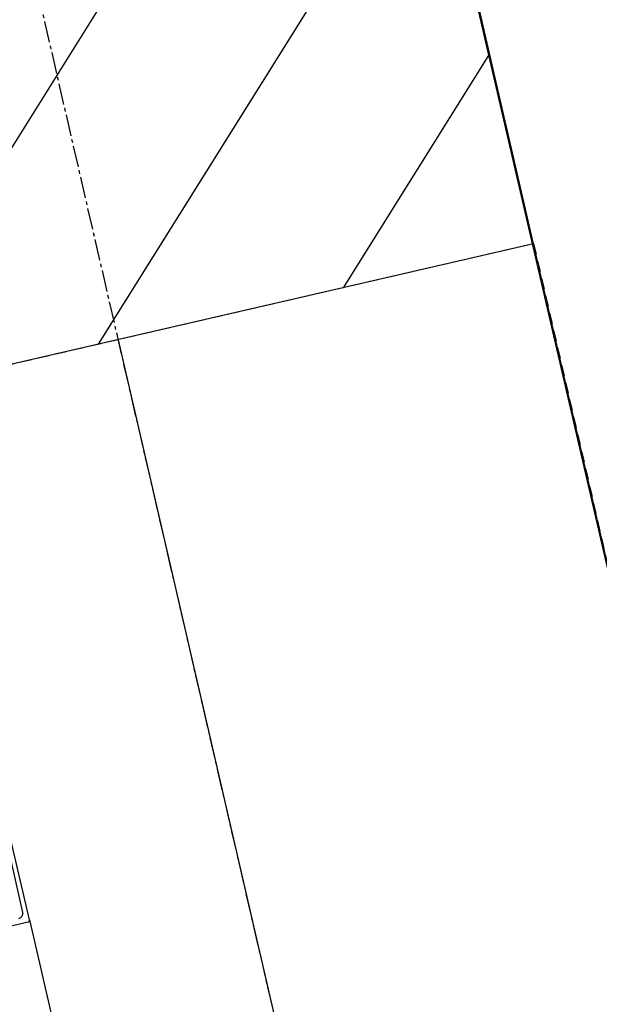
# Model space of a CAD drawing. Header units: millimetres. Extents: x 69081 to 158617, y -37521 to -9534.
# Tile 111 of 256: x 111822 to 111838, y -20076 to -20049. Entities that reach past the tile are written whole.
import ezdxf

# ---------------------------------------------------------------- set-up
doc = ezdxf.new("R2010")
doc.units = ezdxf.units.MM
doc.linetypes.add('DO', pattern=[0.8, 0.6, -0.1, 0, -0.1])
doc.linetypes.add('DP', pattern=[0.5, 0.3, -0.2])
for name, color, linetype in [('A-MEB', 8, 'Continuous'), ('A-OSI', 8, 'DO'), ('A-SCI', 7, 'Continuous'), ('BA_drz', 7, 'Continuous'), ('JS_OLKA KONSTR', 231, 'Continuous'), ('JS_p.poż.', 240, 'Continuous'), ('JS_PODCIĄGI', 1, 'DP'), ('podciagi i nadproza', 3, 'DP'), ('RI-PROFILE', 8, 'Continuous')]:
    doc.layers.add(name, color=color, linetype=linetype)

# ---------------------------------------------------------------- blocks, each defined once
blk = doc.blocks.new('drzwi90+50')
at = {"layer": 'RI-PROFILE'}
blk.add_line((-15.35, 5.9), (-94.35, 5.9), dxfattribs=at)
for points in [[(-15.4, 3.631), (-15.4, 5.85, -0.414214), (-15.35, 5.9), (-12.95, 5.9, -0.414214)], [(-13.131, 5.77), (-15.103, 5.754, 0.405463), (-15.252, 5.606)]]:
    blk.add_lwpolyline(points, format="xyb", dxfattribs=at)
blk = doc.blocks.new('osie')
at = {"layer": 'A-OSI'}
blk.add_line((17389.647, -41379.066), (17986.936, -43966.211), dxfattribs=at)
blk = doc.blocks.new('A$C04435ce7')
at = {"layer": 'podciagi i nadproza'}
blk.add_lwpolyline([(1128.743, 1254.747), (1165.86, 1093.975), (1189.245, 1099.374), (1152.128, 1260.145), (1128.743, 1254.747)], dxfattribs=at)

msp = doc.modelspace()

# ---------------------------------------------------------------- hatches: boundary and pattern name
at = {"layer": 'JS_p.poż.'}
h = msp.add_hatch(dxfattribs=at)
h.set_pattern_fill('ANSI31', color=256, scale=40, angle=13, style=0)
h.set_pattern_definition([(58, (87990.9954, -11634.6225), (-4.2402405, 2.6495963), [])])
h.paths.add_polyline_path([(111873.2951, -20215.5892), (111849.9102, -20220.9881), (111922.1195, -20533.7608), (111945.5044, -20528.362)])
h.paths.add_polyline_path([(111812.7933, -20060.217), (111836.1782, -20054.8182), (111828.5299, -20021.6896), (111810.5438, -20050.4733)])

# ---------------------------------------------------------------- linework, layer by layer
msp.add_lwpolyline([(111556.6836, -18844.1938), (111703.244, -18807.7598), (111981.0586, -20011.1069), (112126.2397, -19977.5892), (112217.3915, -20376.0176), (113845.1415, -20376.0176), (113845.1415, -18660.5941), (113996.1415, -18660.5941), (113996.1415, -20536.5941), (111947.4049, -20536.5941), (111556.4636, -18843.6979)])
at = {"layer": 'A-MEB'}
msp.add_line((111824.4858, -20057.5176), (111847.5432, -20157.3905), dxfattribs=at)
at = {"layer": 'A-SCI', "color": 4}
msp.add_line((111836.1782, -20054.8182), (111812.7933, -20060.217), dxfattribs=at)
for points in [[(111836.1782, -20054.8182), (111811.2086, -19946.6631), (111787.8238, -19952.0619)], [(111836.1782, -20054.8182), (111811.4786, -19947.8323)]]:
    msp.add_lwpolyline(points, dxfattribs=at)
at = {"layer": 'JS_PODCIĄGI', "lineweight": -3}
msp.add_line((111836.1782, -20054.8182), (111873.2951, -20215.5892), dxfattribs=at)

# ---------------------------------------------------------------- block references
at = {"layer": 'A-SCI', "color": 4}
msp.add_blockref('osie', (94084.5456, 22838.835), dxfattribs=at)
at = {"layer": 'BA_drz', "xscale": -1, "rotation": 283.0000000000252}
msp.add_blockref('drzwi90+50', (111812.7933, -20060.217), dxfattribs=at)
at = {"layer": 'JS_OLKA KONSTR'}
msp.add_blockref('A$C04435ce7', (110684.0499, -21314.9635), dxfattribs=at)

doc.saveas('drawing.dxf')
